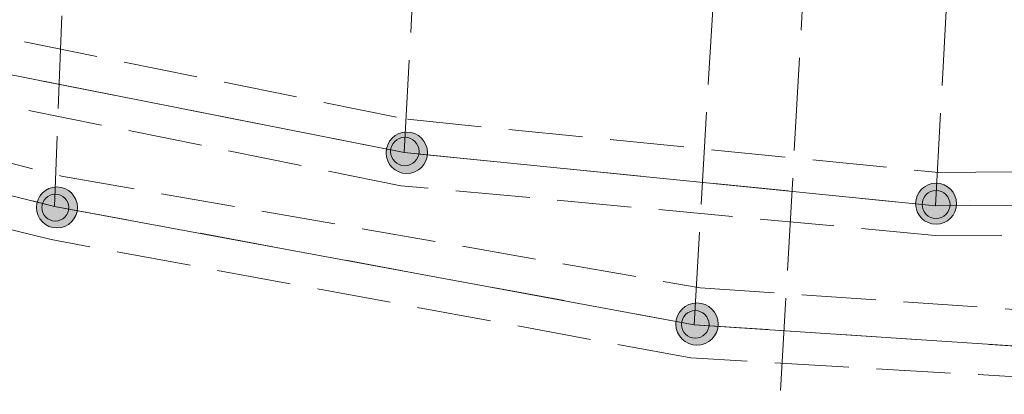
# Model space of a CAD drawing. Header units: metres. Extents: x -740 to 758, y -633 to 854.
# Tile 186 of 256: x -367.8 to -363.37, y 230.52 to 232.2. Entities that reach past the tile are written whole.
import ezdxf

# ---------------------------------------------------------------- set-up
doc = ezdxf.new("R2010")
doc.units = ezdxf.units.M
doc.header["$MEASUREMENT"] = 0
for name, pattern in [('333_125', [0.4576, 0.3328, -0.1248]), ('333_333', [0.6656, 0.3328, -0.3328]), ('416_125', [0.5408, 0.416, -0.1248])]:
    doc.linetypes.add(name, pattern=pattern)
doc.layers.add('Strom.LOVION', color=7, linetype='Continuous')
doc.layers.add('StromBemass.LOVION', color=7, linetype='Continuous')

msp = doc.modelspace()

# ---------------------------------------------------------------- hatches: boundary and pattern name
at = {"layer": 'StromBemass.LOVION', "linetype": 'Continuous', "lineweight": 13}
for points in [[(-365.9882, 231.5462), (-365.9814, 231.5557), (-365.9758, 231.566), (-365.9715, 231.5769), (-365.9686, 231.5882), (-365.9672, 231.5998), (-365.9672, 231.6115), (-365.9687, 231.6231), (-365.9717, 231.6345), (-365.976, 231.6453), (-365.9817, 231.6556), (-365.9886, 231.665), (-365.9967, 231.6735), (-366.0057, 231.681), (-366.0156, 231.6872), (-366.0262, 231.6922), (-366.0374, 231.6957), (-366.0489, 231.6979), (-366.0605, 231.6986), (-366.0722, 231.6978), (-366.0837, 231.6956), (-366.0948, 231.6919), (-366.1054, 231.6869), (-366.1153, 231.6806), (-366.1243, 231.6731), (-366.1323, 231.6646), (-366.1391, 231.6551), (-366.1447, 231.6448), (-366.149, 231.6339), (-366.1519, 231.6226), (-366.1533, 231.6109), (-366.1533, 231.5992), (-366.1518, 231.5876), (-366.1488, 231.5763), (-366.1445, 231.5654), (-366.1388, 231.5552), (-366.1319, 231.5457), (-366.1238, 231.5372), (-366.1148, 231.5298), (-366.1049, 231.5236), (-366.0943, 231.5186), (-366.0831, 231.515), (-366.0716, 231.5129), (-366.0599, 231.5122), (-366.0483, 231.5129), (-366.0368, 231.5152), (-366.0257, 231.5188), (-366.0151, 231.5238), (-366.0052, 231.5301), (-365.9962, 231.5376)], [(-366.0196, 231.5705), (-366.0149, 231.577), (-366.0111, 231.584), (-366.0081, 231.5915), (-366.0062, 231.5993), (-366.0052, 231.6073), (-366.0052, 231.6153), (-366.0063, 231.6233), (-366.0083, 231.631), (-366.0113, 231.6385), (-366.0151, 231.6455), (-366.0199, 231.652), (-366.0254, 231.6578), (-366.0316, 231.6629), (-366.0384, 231.6672), (-366.0457, 231.6706), (-366.0533, 231.6731), (-366.0612, 231.6745), (-366.0692, 231.675), (-366.0772, 231.6745), (-366.0851, 231.673), (-366.0927, 231.6704), (-366.1, 231.667), (-366.1068, 231.6627), (-366.1129, 231.6575), (-366.1184, 231.6517), (-366.1231, 231.6452), (-366.127, 231.6381), (-366.1299, 231.6306), (-366.1319, 231.6228), (-366.1328, 231.6149), (-366.1328, 231.6069), (-366.1318, 231.5989), (-366.1298, 231.5911), (-366.1268, 231.5837), (-366.1229, 231.5766), (-366.1182, 231.5702), (-366.1126, 231.5643), (-366.1064, 231.5592), (-366.0996, 231.5549), (-366.0924, 231.5515), (-366.0847, 231.5491), (-366.0768, 231.5476), (-366.0688, 231.5471), (-366.0608, 231.5477), (-366.0529, 231.5492), (-366.0453, 231.5517), (-366.038, 231.5551), (-366.0313, 231.5595), (-366.0251, 231.5646)], [(-367.5614, 231.3009), (-367.5546, 231.3102), (-367.5491, 231.3204), (-367.5448, 231.3312), (-367.542, 231.3424), (-367.5406, 231.3539), (-367.5406, 231.3655), (-367.5421, 231.377), (-367.545, 231.3882), (-367.5493, 231.3989), (-367.5549, 231.409), (-367.5618, 231.4184), (-367.5697, 231.4268), (-367.5787, 231.4342), (-367.5884, 231.4403), (-367.5989, 231.4452), (-367.61, 231.4488), (-367.6213, 231.4509), (-367.6329, 231.4516), (-367.6445, 231.4508), (-367.6558, 231.4486), (-367.6668, 231.445), (-367.6773, 231.44), (-367.687, 231.4338), (-367.6959, 231.4264), (-367.7038, 231.4179), (-367.7106, 231.4085), (-367.7162, 231.3984), (-367.7204, 231.3876), (-367.7232, 231.3764), (-367.7246, 231.3649), (-367.7246, 231.3533), (-367.7231, 231.3418), (-367.7202, 231.3306), (-367.7159, 231.3199), (-367.7103, 231.3097), (-367.7035, 231.3004), (-367.6955, 231.292), (-367.6866, 231.2846), (-367.6768, 231.2785), (-367.6663, 231.2736), (-367.6552, 231.27), (-367.6439, 231.2679), (-367.6323, 231.2672), (-367.6208, 231.268), (-367.6094, 231.2702), (-367.5984, 231.2738), (-367.5879, 231.2787), (-367.5782, 231.285), (-367.5693, 231.2924)], [(-363.6102, 231.3178), (-363.6034, 231.3272), (-363.5979, 231.3373), (-363.5937, 231.3481), (-363.5908, 231.3593), (-363.5894, 231.3708), (-363.5895, 231.3823), (-363.5909, 231.3938), (-363.5939, 231.405), (-363.5981, 231.4157), (-363.6038, 231.4259), (-363.6106, 231.4352), (-363.6185, 231.4436), (-363.6275, 231.4509), (-363.6372, 231.4571), (-363.6477, 231.462), (-363.6587, 231.4655), (-363.6701, 231.4677), (-363.6817, 231.4684), (-363.6932, 231.4676), (-363.7045, 231.4654), (-363.7155, 231.4618), (-363.726, 231.4568), (-363.7357, 231.4506), (-363.7446, 231.4432), (-363.7525, 231.4347), (-363.7593, 231.4254), (-363.7648, 231.4152), (-363.769, 231.4044), (-363.7719, 231.3932), (-363.7733, 231.3818), (-363.7733, 231.3702), (-363.7718, 231.3587), (-363.7689, 231.3475), (-363.7646, 231.3368), (-363.759, 231.3267), (-363.7521, 231.3173), (-363.7442, 231.3089), (-363.7353, 231.3016), (-363.7255, 231.2954), (-363.715, 231.2905), (-363.704, 231.287), (-363.6926, 231.2849), (-363.6811, 231.2842), (-363.6695, 231.2849), (-363.6582, 231.2871), (-363.6472, 231.2907), (-363.6367, 231.2957), (-363.627, 231.3019), (-363.6181, 231.3093)], [(-367.5932, 231.3205), (-367.5888, 231.3266), (-367.5852, 231.3333), (-367.5824, 231.3403), (-367.5806, 231.3477), (-367.5796, 231.3552), (-367.5797, 231.3628), (-367.5806, 231.3703), (-367.5825, 231.3776), (-367.5853, 231.3846), (-367.589, 231.3912), (-367.5935, 231.3973), (-367.5987, 231.4028), (-367.6045, 231.4076), (-367.6109, 231.4117), (-367.6178, 231.4149), (-367.625, 231.4172), (-367.6324, 231.4186), (-367.64, 231.419), (-367.6475, 231.4185), (-367.655, 231.4171), (-367.6621, 231.4147), (-367.669, 231.4115), (-367.6754, 231.4074), (-367.6812, 231.4026), (-367.6863, 231.397), (-367.6908, 231.3909), (-367.6944, 231.3843), (-367.6972, 231.3772), (-367.699, 231.3699), (-367.6999, 231.3624), (-367.6999, 231.3548), (-367.6989, 231.3473), (-367.697, 231.34), (-367.6942, 231.3329), (-367.6906, 231.3263), (-367.6861, 231.3202), (-367.6809, 231.3147), (-367.675, 231.3099), (-367.6686, 231.3059), (-367.6618, 231.3027), (-367.6546, 231.3004), (-367.6471, 231.299), (-367.6396, 231.2985), (-367.632, 231.299), (-367.6246, 231.3005), (-367.6174, 231.3028), (-367.6106, 231.3061), (-367.6042, 231.3101), (-367.5984, 231.315)], [(-363.6328, 231.333), (-363.6281, 231.3393), (-363.6244, 231.3463), (-363.6215, 231.3536), (-363.6195, 231.3612), (-363.6186, 231.3691), (-363.6186, 231.377), (-363.6196, 231.3848), (-363.6216, 231.3924), (-363.6245, 231.3997), (-363.6284, 231.4066), (-363.633, 231.413), (-363.6384, 231.4187), (-363.6445, 231.4237), (-363.6512, 231.4279), (-363.6583, 231.4313), (-363.6658, 231.4337), (-363.6736, 231.4351), (-363.6815, 231.4356), (-363.6893, 231.4351), (-363.6971, 231.4336), (-363.7045, 231.4311), (-363.7117, 231.4277), (-363.7183, 231.4235), (-363.7244, 231.4184), (-363.7298, 231.4127), (-363.7344, 231.4063), (-363.7381, 231.3994), (-363.741, 231.392), (-363.743, 231.3844), (-363.7439, 231.3766), (-363.7439, 231.3687), (-363.7429, 231.3609), (-363.7409, 231.3532), (-363.738, 231.3459), (-363.7341, 231.339), (-363.7295, 231.3326), (-363.7241, 231.3269), (-363.718, 231.3219), (-363.7113, 231.3177), (-363.7042, 231.3144), (-363.6967, 231.312), (-363.6889, 231.3105), (-363.681, 231.31), (-363.6732, 231.3106), (-363.6654, 231.3121), (-363.658, 231.3145), (-363.6508, 231.3179), (-363.6442, 231.3221), (-363.6381, 231.3272)], [(-364.6825, 230.7747), (-364.6755, 230.7843), (-364.6698, 230.7948), (-364.6654, 230.806), (-364.6625, 230.8175), (-364.661, 230.8294), (-364.661, 230.8414), (-364.6626, 230.8532), (-364.6656, 230.8648), (-364.67, 230.8759), (-364.6758, 230.8863), (-364.6829, 230.896), (-364.6911, 230.9047), (-364.7003, 230.9123), (-364.7104, 230.9186), (-364.7212, 230.9237), (-364.7326, 230.9273), (-364.7444, 230.9295), (-364.7563, 230.9303), (-364.7682, 230.9295), (-364.78, 230.9272), (-364.7913, 230.9235), (-364.8021, 230.9183), (-364.8122, 230.9119), (-364.8214, 230.9042), (-364.8295, 230.8955), (-364.8365, 230.8858), (-364.8422, 230.8753), (-364.8466, 230.8642), (-364.8495, 230.8526), (-364.851, 230.8408), (-364.851, 230.8288), (-364.8494, 230.8169), (-364.8464, 230.8054), (-364.842, 230.7943), (-364.8362, 230.7838), (-364.8291, 230.7742), (-364.8209, 230.7655), (-364.8117, 230.7579), (-364.8016, 230.7515), (-364.7907, 230.7465), (-364.7794, 230.7428), (-364.7676, 230.7406), (-364.7557, 230.7399), (-364.7438, 230.7407), (-364.732, 230.743), (-364.7207, 230.7467), (-364.7099, 230.7518), (-364.6998, 230.7583), (-364.6906, 230.7659)], [(-364.7159, 230.7942), (-364.7113, 230.8006), (-364.7076, 230.8074), (-364.7047, 230.8147), (-364.7028, 230.8222), (-364.7018, 230.83), (-364.7019, 230.8378), (-364.7029, 230.8455), (-364.7048, 230.8531), (-364.7077, 230.8603), (-364.7115, 230.8672), (-364.7161, 230.8734), (-364.7215, 230.8791), (-364.7275, 230.8841), (-364.7341, 230.8882), (-364.7412, 230.8915), (-364.7486, 230.8939), (-364.7563, 230.8954), (-364.7641, 230.8958), (-364.7719, 230.8953), (-364.7795, 230.8938), (-364.7869, 230.8914), (-364.794, 230.888), (-364.8005, 230.8838), (-364.8065, 230.8788), (-364.8119, 230.8731), (-364.8164, 230.8668), (-364.8202, 230.86), (-364.823, 230.8527), (-364.8249, 230.8451), (-364.8259, 230.8374), (-364.8259, 230.8296), (-364.8249, 230.8219), (-364.8229, 230.8143), (-364.82, 230.8071), (-364.8162, 230.8002), (-364.8116, 230.7939), (-364.8063, 230.7883), (-364.8002, 230.7833), (-364.7936, 230.7792), (-364.7866, 230.7759), (-364.7791, 230.7735), (-364.7715, 230.772), (-364.7637, 230.7716), (-364.7559, 230.7721), (-364.7482, 230.7736), (-364.7408, 230.776), (-364.7338, 230.7793), (-364.7272, 230.7835), (-364.7212, 230.7885)]]:
    msp.add_hatch(color=7, dxfattribs=at).paths.add_polyline_path(points)

# ---------------------------------------------------------------- linework, layer by layer
at = {"layer": 'Strom.LOVION', "color": 9, "linetype": '333_333', "lineweight": 18}
for points in [[(-344.785, 240.3084), (-345.1447, 234.4655), (-345.4814, 233.073), (-346.1918, 232.176), (-347.2177, 231.4846), (-348.5134, 231.284), (-354.4108, 231.4463), (-360.1976, 231.383), (-363.6837, 231.3673), (-366.0715, 231.6067), (-368.2717, 232.0418), (-369.8381, 232.4946), (-371.2253, 233.2308), (-373.7233, 235.957), (-374.4854, 236.7987), (-374.5501, 237.3096), (-374.1558, 241.5894), (-373.7092, 252.288), (-374.0643, 253.199), (-374.4361, 253.8277), (-379.0371, 255.2399), (-379.3728, 255.6504), (-379.4364, 255.9988)], [(-374.978, 243.0459), (-374.8186, 242.3226), (-374.7499, 241.62), (-374.9657, 237.3281), (-374.8023, 236.413), (-374.3381, 235.8968), (-373.7688, 235.2136), (-372.1168, 233.1289), (-371.5004, 232.5685), (-370.325, 232.0332), (-367.6439, 231.3643), (-364.7693, 230.8325), (-362.7017, 230.6948), (-359.0004, 230.7759), (-356.5354, 230.9578), (-353.159, 231.0367), (-347.2994, 230.9594), (-346.068, 231.2128), (-344.9921, 231.9977), (-344.3461, 232.9476), (-344.1132, 234.3447), (-344.033, 240.175)]]:
    msp.add_lwpolyline(points, dxfattribs=at)
at = {"layer": 'Strom.LOVION', "color": 194, "linetype": 'Continuous', "lineweight": 18}
for points in [[(-352.4703, 248.0248), (-348.997, 247.5664), (-348.9545, 247.5853), (-346.7193, 247.0945), (-345.4831, 246.24), (-344.7981, 244.977), (-344.4892, 243.0269), (-344.785, 240.3084), (-345.1447, 234.4655), (-345.4814, 233.073), (-346.1918, 232.176), (-347.2177, 231.4846), (-348.5134, 231.284), (-354.4108, 231.4463), (-360.1976, 231.383), (-363.6837, 231.3673), (-366.0715, 231.6067), (-368.2717, 232.0418)], [(-352.7811, 242.4379), (-349.3004, 242.0541), (-345.6811, 242.068), (-345.102, 241.8882), (-344.6096, 241.5374), (-344.2228, 241.0579), (-344.033, 240.175), (-344.1132, 234.3447), (-344.3461, 232.9476), (-344.9921, 231.9977), (-346.068, 231.2128), (-347.2994, 230.9594), (-353.159, 231.0367), (-356.5354, 230.9578), (-359.0004, 230.7759), (-362.7017, 230.6948), (-364.7693, 230.8325), (-367.6439, 231.3643), (-370.325, 232.0332)]]:
    msp.add_lwpolyline(points, dxfattribs=at)
at = {"layer": 'Strom.LOVION', "color": 7, "linetype": '333_125', "lineweight": 13}
for points in [[(-368.2274, 232.1939), (-366.0566, 231.7559), (-363.6687, 231.5165), (-360.1987, 231.5454), (-354.3959, 231.5955), (-348.5277, 231.4304), (-347.2613, 231.6281), (-346.3071, 232.2977), (-345.6203, 233.1333), (-345.2807, 234.4965), (-344.9342, 240.3234), (-344.6357, 240.2935), (-344.9955, 234.4505), (-345.3397, 232.9834), (-346.0925, 232.0675), (-347.1581, 231.3279), (-348.499, 231.1376), (-354.4097, 231.2839), (-360.1833, 231.2366), (-363.6854, 231.2341), (-366.0865, 231.4574), (-368.3027, 231.9058)], [(-370.2807, 232.1853), (-367.6128, 231.5003), (-364.7411, 230.9979), (-362.7028, 230.8573), (-359.0015, 230.9384), (-356.5365, 231.1202), (-353.144, 231.1859), (-349.4284, 231.1207), (-347.3137, 231.1057), (-346.1248, 231.3402), (-345.1046, 232.0902), (-344.485, 233.0079), (-344.2625, 234.3597), (-344.1823, 240.19)], [(-344.194, 232.9033), (-344.8928, 231.8892), (-345.9952, 231.0721), (-347.2851, 230.813), (-349.429, 230.825), (-353.1447, 230.8903), (-356.5211, 230.8114), (-359.0021, 230.6427), (-362.7034, 230.5616), (-364.7843, 230.6833), (-367.6588, 231.215), (-370.3853, 231.8943)]]:
    msp.add_lwpolyline(points, dxfattribs=at)
at = {"layer": 'StromBemass.LOVION', "color": 7, "linetype": '416_125', "lineweight": 13}
for points in [[(-372.1168, 233.1289), (-372.0781, 234.0932), (-371.5293, 234.073), (-371.4254, 234.0684), (-371.1723, 234.0488), (-370.2211, 233.994), (-369.7602, 233.9652), (-368.1696, 233.8695), (-367.5462, 233.8418), (-367.6439, 231.3643)], [(-366.0715, 231.6067), (-365.9556, 233.746)], [(-364.7693, 230.8325), (-364.6021, 233.6567)], [(-364.2026, 233.6514), (-364.638, 226.013)], [(-363.6837, 231.3673), (-363.5631, 233.6105)]]:
    msp.add_lwpolyline(points, dxfattribs=at)
at = {"layer": 'StromBemass.LOVION', "color": 7, "linetype": 'Continuous', "lineweight": 13}
for centre, radius in [((-366.0602, 231.6054), 0.0932), ((-366.069, 231.6111), 0.0639), ((-367.6326, 231.3594), 0.0922), ((-363.6814, 231.3763), 0.0921), ((-367.6398, 231.3588), 0.0603), ((-363.6813, 231.3728), 0.0628), ((-364.756, 230.8351), 0.0952), ((-364.7639, 230.8337), 0.0621)]:
    msp.add_circle(centre, radius, dxfattribs=at)

doc.saveas('drawing.dxf')
